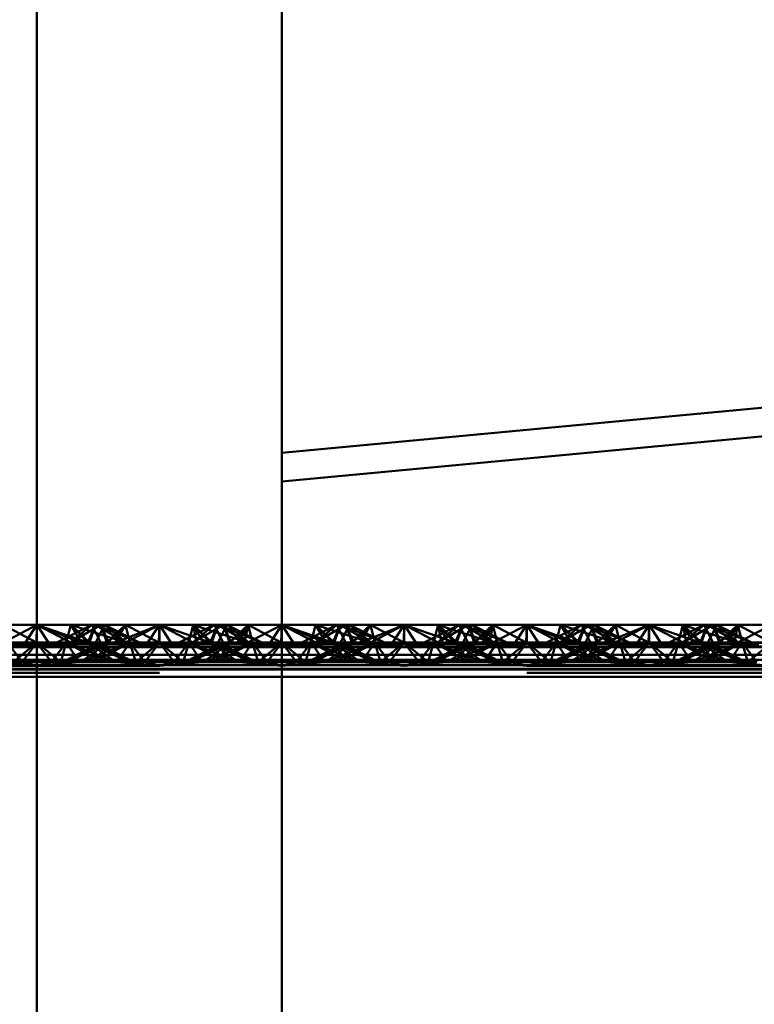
# Paper-space layout 'Layout1' of a CAD drawing. Extents: x -2 to 1033, y -36 to 596.
# Tile 254 of 256: x 372.97 to 374.47, y 506.41 to 508.42. Entities that reach past the tile are written whole.
import ezdxf

# ---------------------------------------------------------------- set-up
doc = ezdxf.new("R2010")
doc.units = 0
doc.linetypes.add('ACAD_ISO02W100', pattern=[15, 12, -3])
doc.linetypes.add('ACAD_ISO04W100', pattern=[30.5, 24, -3, 0.5, -3])
doc.layers.add('SS_PLECHY', color=7, linetype='CONTINUOUS', lineweight=50, true_color=0xb47846)
doc.layers.add('SS_ZEBRIK KOŠ', color=75, linetype='CONTINUOUS', lineweight=50)
doc.layers.add('SS_ZEBRIKY', color=24, linetype='CONTINUOUS', lineweight=50)

psp = doc.layouts.get("Layout1")

# ---------------------------------------------------------------- linework, layer by layer
at = {"layer": 'SS_PLECHY', "color": 5, "linetype": 'Continuous', "ltscale": 0.25}
for p, q in [((377.0063, 507.8695), (373.5063, 507.5401)), ((373.5063, 507.4814), (377.0063, 507.8108))]:
    psp.add_line(p, q, dxfattribs=at)
at = {"layer": 'SS_ZEBRIK KOŠ', "color": 7, "linetype": 'ACAD_ISO04W100', "ltscale": 0.25}
psp.add_line((373.0063, 420.885), (373.0063, 546.985), dxfattribs=at)
at = {"layer": 'SS_ZEBRIK KOŠ', "color": 1, "linetype": 'Continuous', "ltscale": 0.25}
psp.add_line((373.5063, 420.885), (373.5063, 546.985), dxfattribs=at)
at = {"layer": 'SS_ZEBRIKY', "color": 3, "linetype": 'ACAD_ISO02W100', "ltscale": 0.25}
for p, q in [((372.9296, 507.1488), (373.0063, 507.1888)), ((372.9374, 507.1888), (373.0053, 507.153)), ((373.0063, 507.1888), (372.9374, 507.1888)), ((372.9803, 507.1488), (373.0063, 507.1888)), ((373.0063, 507.1888), (373.0053, 507.153)), ((373.0324, 507.1488), (373.0063, 507.1888)), ((373.0063, 507.1888), (373.083, 507.1488)), ((373.0063, 507.1888), (373.0966, 507.1522)), ((373.1099, 507.153), (373.0063, 507.1888)), ((373.0753, 507.1888), (373.0063, 507.1888)), ((373.0063, 507.1888), (373.0063, 507.153)), ((373.1184, 507.1888), (373.0469, 507.153)), ((373.0663, 507.153), (373.0753, 507.1888)), ((373.1369, 507.1888), (373.0743, 507.153)), ((373.0743, 507.153), (373.1184, 507.1888)), ((373.0748, 507.153), (373.1369, 507.1888)), ((373.0748, 507.153), (373.1184, 507.1888)), ((373.0753, 507.1888), (373.0966, 507.1522)), ((373.1099, 507.153), (373.0753, 507.1888)), ((373.0753, 507.1888), (373.1134, 507.153)), ((373.0753, 507.1888), (373.1869, 507.153)), ((373.1258, 507.1888), (373.0753, 507.1888)), ((373.1103, 507.153), (373.1258, 507.1888)), ((373.1258, 507.1888), (373.1134, 507.153)), ((373.1184, 507.1888), (373.1313, 507.163)), ((373.1869, 507.153), (373.1258, 507.1888)), ((373.1258, 507.1888), (373.1889, 507.153)), ((373.2158, 507.153), (373.1258, 507.1888)), ((373.1442, 507.1888), (373.1258, 507.1888)), ((373.1263, 507.153), (373.1442, 507.1888)), ((373.1493, 507.153), (373.1369, 507.1888)), ((373.1401, 507.1806), (373.1369, 507.1888)), ((373.1403, 507.181), (373.1369, 507.1888)), ((373.1524, 507.153), (373.1369, 507.1888)), ((373.1442, 507.1888), (373.1889, 507.153)), ((373.2158, 507.153), (373.1442, 507.1888)), ((373.1874, 507.1888), (373.1442, 507.1888)), ((373.1493, 507.153), (373.1874, 507.1888)), ((373.1661, 507.1522), (373.2563, 507.1888)), ((373.1661, 507.1522), (373.1874, 507.1888)), ((373.1874, 507.1888), (373.1728, 507.1745)), ((373.1796, 507.1488), (373.2563, 507.1888)), ((373.1963, 507.153), (373.1874, 507.1888)), ((373.1936, 507.1641), (373.1874, 507.1888)), ((373.2553, 507.153), (373.1874, 507.1888)), ((373.2563, 507.1888), (373.1874, 507.1888)), ((373.2563, 507.1888), (373.2303, 507.1488)), ((373.2553, 507.153), (373.2563, 507.1888)), ((373.2824, 507.1488), (373.2563, 507.1888)), ((373.2563, 507.1888), (373.333, 507.1488)), ((373.2563, 507.1888), (373.3226, 507.1659)), ((373.3253, 507.1888), (373.2563, 507.1888)), ((373.2563, 507.1888), (373.2563, 507.153)), ((373.3684, 507.1888), (373.2969, 507.153)), ((373.3253, 507.1888), (373.3163, 507.153)), ((373.3869, 507.1888), (373.3243, 507.153)), ((373.3243, 507.153), (373.3684, 507.1888)), ((373.3869, 507.1888), (373.3248, 507.153)), ((373.3248, 507.153), (373.3684, 507.1888)), ((373.3253, 507.1888), (373.333, 507.1488)), ((373.3253, 507.1888), (373.3466, 507.1522)), ((373.3253, 507.1888), (373.3393, 507.1743)), ((373.3253, 507.1888), (373.3634, 507.153)), ((373.3253, 507.1888), (373.3516, 507.1804)), ((373.3684, 507.1888), (373.3253, 507.1888)), ((373.3758, 507.1888), (373.3603, 507.153)), ((373.3758, 507.1888), (373.3634, 507.153)), ((373.3684, 507.1888), (373.3863, 507.153)), ((373.3869, 507.1888), (373.3684, 507.1888)), ((373.3758, 507.1888), (373.3724, 507.181)), ((373.3758, 507.1888), (373.4369, 507.153)), ((373.3758, 507.1888), (373.4389, 507.153)), ((373.3758, 507.1888), (373.4658, 507.153)), ((373.3813, 507.163), (373.3942, 507.1888)), ((373.3993, 507.153), (373.3869, 507.1888)), ((373.3869, 507.1888), (373.401, 507.153)), ((373.3869, 507.1888), (373.4024, 507.153)), ((373.4374, 507.1888), (373.3869, 507.1888)), ((373.4389, 507.153), (373.3942, 507.1888)), ((373.4658, 507.153), (373.3942, 507.1888)), ((373.3993, 507.153), (373.4374, 507.1888)), ((373.4374, 507.1888), (373.401, 507.153)), ((373.4161, 507.1522), (373.4374, 507.1888)), ((373.4296, 507.1488), (373.5063, 507.1888)), ((373.4296, 507.1488), (373.4374, 507.1888)), ((373.4374, 507.1888), (373.4463, 507.153)), ((373.4374, 507.1888), (373.5053, 507.153)), ((373.5063, 507.1888), (373.4374, 507.1888)), ((373.5063, 507.1888), (373.4803, 507.1488)), ((373.5063, 507.1888), (373.5053, 507.153)), ((373.5063, 507.1888), (373.6099, 507.153)), ((373.6184, 507.1888), (373.5469, 507.153)), ((373.5663, 507.153), (373.5753, 507.1888)), ((373.5743, 507.153), (373.6369, 507.1888)), ((373.5743, 507.153), (373.6184, 507.1888)), ((373.5748, 507.153), (373.6369, 507.1888)), ((373.5748, 507.153), (373.6184, 507.1888)), ((373.6099, 507.153), (373.5753, 507.1888)), ((373.6869, 507.153), (373.5753, 507.1888)), ((373.6103, 507.153), (373.6258, 507.1888)), ((373.6184, 507.1888), (373.6313, 507.163)), ((373.6869, 507.153), (373.6258, 507.1888)), ((373.7158, 507.153), (373.6258, 507.1888)), ((373.6263, 507.153), (373.6442, 507.1888)), ((373.6493, 507.153), (373.6369, 507.1888)), ((373.6401, 507.1806), (373.6369, 507.1888)), ((373.6524, 507.153), (373.6369, 507.1888)), ((373.6369, 507.1888), (373.6403, 507.181)), ((373.6493, 507.153), (373.6874, 507.1888)), ((373.6661, 507.1522), (373.7563, 507.1888)), ((373.6661, 507.1522), (373.6874, 507.1888)), ((373.6796, 507.1488), (373.7563, 507.1888)), ((373.6936, 507.1641), (373.6874, 507.1888)), ((373.6963, 507.153), (373.6874, 507.1888)), ((373.7563, 507.1888), (373.7303, 507.1488)), ((373.7563, 507.1888), (373.7824, 507.1488)), ((373.7563, 507.1888), (373.833, 507.1488)), ((373.7563, 507.1888), (373.7563, 507.153)), ((373.8253, 507.1888), (373.8163, 507.153)), ((373.8869, 507.1888), (373.8248, 507.153)), ((373.8248, 507.153), (373.8684, 507.1888)), ((373.8253, 507.1888), (373.833, 507.1488)), ((373.8253, 507.1888), (373.8466, 507.1522)), ((373.8253, 507.1888), (373.8634, 507.153)), ((373.8758, 507.1888), (373.8603, 507.153)), ((373.8758, 507.1888), (373.8634, 507.153)), ((373.8684, 507.1888), (373.8863, 507.153)), ((373.8758, 507.1888), (373.8724, 507.181)), ((373.8758, 507.1888), (373.9369, 507.153)), ((373.8758, 507.1888), (373.9389, 507.153)), ((373.8758, 507.1888), (373.9658, 507.153)), ((373.8813, 507.163), (373.8942, 507.1888)), ((373.8869, 507.1888), (373.901, 507.153)), ((373.8869, 507.1888), (373.9024, 507.153)), ((373.9389, 507.153), (373.8942, 507.1888)), ((373.9658, 507.153), (373.8942, 507.1888)), ((373.9374, 507.1888), (373.901, 507.153)), ((373.9374, 507.1888), (373.9463, 507.153)), ((373.9374, 507.1888), (374.0053, 507.153)), ((374.0063, 507.1888), (374.0053, 507.153)), ((374.0063, 507.1888), (374.1099, 507.153)), ((374.0063, 507.1888), (374.0063, 507.153)), ((374.1184, 507.1888), (374.0469, 507.153)), ((374.0663, 507.153), (374.0753, 507.1888)), ((374.0743, 507.153), (374.1369, 507.1888)), ((374.0743, 507.153), (374.1184, 507.1888)), ((374.0748, 507.153), (374.1369, 507.1888)), ((374.0748, 507.153), (374.1184, 507.1888)), ((374.1099, 507.153), (374.0753, 507.1888)), ((374.1869, 507.153), (374.0753, 507.1888)), ((374.1103, 507.153), (374.1258, 507.1888)), ((374.1184, 507.1888), (374.1313, 507.163)), ((374.1869, 507.153), (374.1258, 507.1888)), ((374.2158, 507.153), (374.1258, 507.1888)), ((374.1263, 507.153), (374.1442, 507.1888)), ((374.1493, 507.153), (374.1369, 507.1888)), ((374.1401, 507.1806), (374.1369, 507.1888)), ((374.1524, 507.153), (374.1369, 507.1888)), ((374.1369, 507.1888), (374.1403, 507.181)), ((374.1493, 507.153), (374.1874, 507.1888)), ((374.1661, 507.1522), (374.2563, 507.1888)), ((374.1661, 507.1522), (374.1874, 507.1888)), ((374.1796, 507.1488), (374.2563, 507.1888)), ((374.1963, 507.153), (374.1874, 507.1888)), ((374.1936, 507.1641), (374.1874, 507.1888)), ((374.2563, 507.1888), (374.2303, 507.1488)), ((374.2563, 507.1888), (374.2824, 507.1488)), ((374.2563, 507.1888), (374.333, 507.1488)), ((374.2563, 507.1888), (374.2563, 507.153)), ((374.3253, 507.1888), (374.3163, 507.153)), ((374.3869, 507.1888), (374.3248, 507.153)), ((374.3248, 507.153), (374.3684, 507.1888)), ((374.3253, 507.1888), (374.333, 507.1488)), ((374.3253, 507.1888), (374.3466, 507.1522)), ((374.3253, 507.1888), (374.3634, 507.153)), ((374.3758, 507.1888), (374.3603, 507.153)), ((374.3758, 507.1888), (374.3634, 507.153)), ((374.3684, 507.1888), (374.3863, 507.153)), ((374.3758, 507.1888), (374.3724, 507.181)), ((374.3758, 507.1888), (374.4369, 507.153)), ((374.3758, 507.1888), (374.4389, 507.153)), ((374.3758, 507.1888), (374.4658, 507.153)), ((374.3813, 507.163), (374.3942, 507.1888)), ((374.3869, 507.1888), (374.401, 507.153)), ((374.3869, 507.1888), (374.4024, 507.153)), ((374.4389, 507.153), (374.3942, 507.1888)), ((374.4658, 507.153), (374.3942, 507.1888)), ((374.4374, 507.1888), (374.401, 507.153)), ((374.4374, 507.1888), (374.4463, 507.153)), ((374.4374, 507.1888), (374.5053, 507.153)), ((373.151, 507.153), (373.1401, 507.1806)), ((373.1524, 507.153), (373.1403, 507.181)), ((373.1728, 507.1745), (373.151, 507.153)), ((373.3226, 507.1659), (373.3599, 507.153)), ((373.3393, 507.1743), (373.3599, 507.153)), ((373.3516, 507.1804), (373.3767, 507.1723)), ((373.3724, 507.181), (373.3603, 507.153)), ((373.3767, 507.1723), (373.4369, 507.153)), ((373.651, 507.153), (373.6401, 507.1806)), ((373.6403, 507.181), (373.6524, 507.153)), ((373.6728, 507.1745), (373.651, 507.153)), ((373.8226, 507.1659), (373.8599, 507.153)), ((373.8393, 507.1743), (373.8599, 507.153)), ((373.8516, 507.1804), (373.8767, 507.1723)), ((373.8724, 507.181), (373.8603, 507.153)), ((373.8767, 507.1723), (373.9369, 507.153)), ((374.151, 507.153), (374.1401, 507.1806)), ((374.1403, 507.181), (374.1524, 507.153)), ((374.151, 507.153), (374.1728, 507.1745)), ((374.3226, 507.1659), (374.3599, 507.153)), ((374.3393, 507.1743), (374.3599, 507.153)), ((374.3516, 507.1804), (374.3767, 507.1723)), ((374.3724, 507.181), (374.3603, 507.153)), ((374.3767, 507.1723), (374.4369, 507.153)), ((372.4161, 507.1522), (373.5966, 507.1522)), ((372.9296, 507.1488), (373.0063, 507.1435)), ((372.9296, 507.1488), (372.9803, 507.1488)), ((372.9463, 507.153), (372.9764, 507.113)), ((373.0063, 507.153), (372.9463, 507.153)), ((373.0063, 507.153), (372.9579, 507.113)), ((372.9764, 507.113), (373.0063, 507.153)), ((373.0063, 507.1435), (372.9803, 507.1488)), ((372.9803, 507.1488), (373.0324, 507.1488)), ((373.0363, 507.113), (373.0063, 507.153)), ((373.0548, 507.113), (373.0063, 507.153)), ((373.0663, 507.153), (373.0063, 507.153)), ((373.0063, 507.1435), (373.083, 507.1488)), ((373.0063, 507.1435), (373.0324, 507.1488)), ((373.0324, 507.1488), (373.083, 507.1488)), ((373.0363, 507.113), (373.0663, 507.153)), ((373.0548, 507.113), (373.0663, 507.153)), ((373.0583, 507.113), (373.1524, 507.153)), ((373.1313, 507.1505), (373.0583, 507.113)), ((373.0663, 507.153), (373.0935, 507.113)), ((373.1403, 507.113), (373.0663, 507.153)), ((373.0663, 507.153), (373.1679, 507.113)), ((373.1103, 507.153), (373.0663, 507.153)), ((373.0683, 507.113), (373.1524, 507.153)), ((373.0683, 507.113), (373.1363, 507.153)), ((373.083, 507.1488), (373.0966, 507.1522)), ((373.083, 507.1488), (373.4296, 507.1488)), ((373.0948, 507.113), (373.1413, 507.1453)), ((373.0966, 507.1522), (373.1134, 507.153)), ((373.1403, 507.113), (373.1103, 507.153)), ((373.1103, 507.153), (373.1679, 507.113)), ((373.1944, 507.113), (373.1103, 507.153)), ((373.1103, 507.153), (373.2043, 507.113)), ((373.1134, 507.153), (373.1103, 507.153)), ((373.3993, 507.153), (373.1134, 507.153)), ((373.1224, 507.113), (373.1963, 507.153)), ((373.1224, 507.113), (373.1524, 507.153)), ((373.1944, 507.113), (373.1263, 507.153)), ((373.2043, 507.113), (373.1263, 507.153)), ((373.1313, 507.163), (373.1363, 507.153)), ((373.1363, 507.153), (373.1313, 507.1505)), ((373.1413, 507.1453), (373.1524, 507.153)), ((373.1493, 507.153), (373.1661, 507.1522)), ((373.1568, 507.1374), (373.1963, 507.153)), ((373.1661, 507.1522), (373.1796, 507.1488)), ((373.1783, 507.1264), (373.1963, 507.153)), ((373.1796, 507.1488), (373.2563, 507.1435)), ((373.1963, 507.153), (373.1936, 507.1641)), ((373.2079, 507.113), (373.1963, 507.153)), ((373.1963, 507.153), (373.2264, 507.113)), ((373.2079, 507.113), (373.2563, 507.153)), ((373.2563, 507.153), (373.2264, 507.113)), ((373.2303, 507.1488), (373.2563, 507.1435)), ((373.2563, 507.153), (373.2863, 507.113)), ((373.2563, 507.153), (373.3048, 507.113)), ((373.2563, 507.1435), (373.333, 507.1488)), ((373.2563, 507.1435), (373.2824, 507.1488)), ((373.2863, 507.113), (373.3163, 507.153)), ((373.3163, 507.153), (373.3048, 507.113)), ((373.3083, 507.113), (373.4024, 507.153)), ((373.3863, 507.153), (373.3083, 507.113)), ((373.3191, 507.1641), (373.3163, 507.153)), ((373.3163, 507.153), (373.3344, 507.1264)), ((373.3163, 507.153), (373.3903, 507.113)), ((373.3163, 507.153), (373.3559, 507.1374)), ((373.4024, 507.153), (373.3183, 507.113)), ((373.3863, 507.153), (373.3183, 507.113)), ((373.333, 507.1488), (373.3466, 507.1522)), ((373.3448, 507.113), (373.4463, 507.153)), ((373.3448, 507.113), (373.4024, 507.153)), ((373.3634, 507.153), (373.3466, 507.1522)), ((373.3603, 507.153), (373.3903, 507.113)), ((373.3603, 507.153), (373.3713, 507.1453)), ((373.3603, 507.153), (373.4444, 507.113)), ((373.3745, 507.147), (373.3603, 507.153)), ((373.3713, 507.1453), (373.4179, 507.113)), ((373.4463, 507.153), (373.3724, 507.113)), ((373.4024, 507.153), (373.3724, 507.113)), ((373.4543, 507.113), (373.3745, 507.147)), ((373.3763, 507.153), (373.3813, 507.163)), ((373.3763, 507.153), (373.4444, 507.113)), ((373.3813, 507.1505), (373.3763, 507.153)), ((373.4543, 507.113), (373.3813, 507.1505)), ((373.4161, 507.1522), (373.3993, 507.153)), ((373.4024, 507.153), (373.3993, 507.153)), ((373.4463, 507.153), (373.4024, 507.153)), ((373.4161, 507.1522), (373.4296, 507.1488)), ((373.4192, 507.113), (373.4463, 507.153)), ((373.4296, 507.1488), (373.5063, 507.1435)), ((373.4296, 507.1488), (373.4803, 507.1488)), ((373.4463, 507.153), (373.4579, 507.113)), ((373.4463, 507.153), (373.4764, 507.113)), ((373.5063, 507.153), (373.4463, 507.153)), ((373.5063, 507.153), (373.4579, 507.113)), ((373.4764, 507.113), (373.5063, 507.153)), ((373.4803, 507.1488), (373.5063, 507.1435)), ((373.4803, 507.1488), (373.5063, 507.1488)), ((373.5363, 507.113), (373.5063, 507.153)), ((373.5548, 507.113), (373.5063, 507.153)), ((373.5663, 507.153), (373.5063, 507.153)), ((373.5363, 507.113), (373.5663, 507.153)), ((373.5548, 507.113), (373.5663, 507.153)), ((373.6524, 507.153), (373.5583, 507.113)), ((373.6313, 507.1505), (373.5583, 507.113)), ((373.5663, 507.153), (373.5935, 507.113)), ((373.6403, 507.113), (373.5663, 507.153)), ((373.5663, 507.153), (373.6679, 507.113)), ((373.6103, 507.153), (373.5663, 507.153)), ((373.5683, 507.113), (373.6524, 507.153)), ((373.5683, 507.113), (373.6363, 507.153)), ((373.5948, 507.113), (373.6413, 507.1453)), ((373.6403, 507.113), (373.6103, 507.153)), ((373.6103, 507.153), (373.6679, 507.113)), ((373.6944, 507.113), (373.6103, 507.153)), ((373.6103, 507.153), (373.7043, 507.113)), ((373.6134, 507.153), (373.6103, 507.153)), ((373.6224, 507.113), (373.6963, 507.153)), ((373.6224, 507.113), (373.6524, 507.153)), ((373.6944, 507.113), (373.6263, 507.153)), ((373.7043, 507.113), (373.6263, 507.153)), ((373.6313, 507.163), (373.6363, 507.153)), ((373.6363, 507.153), (373.6313, 507.1505)), ((373.6413, 507.1453), (373.6524, 507.153)), ((373.6493, 507.153), (373.6661, 507.1522)), ((373.6568, 507.1374), (373.6963, 507.153)), ((373.6661, 507.1522), (373.6796, 507.1488)), ((373.6692, 507.113), (373.6963, 507.153)), ((373.6796, 507.1488), (373.7563, 507.1435)), ((373.6963, 507.153), (373.6936, 507.1641)), ((373.7079, 507.113), (373.6963, 507.153)), ((373.6963, 507.153), (373.7264, 507.113)), ((373.7079, 507.113), (373.7563, 507.153)), ((373.7563, 507.153), (373.7264, 507.113)), ((373.7303, 507.1488), (373.7563, 507.1435)), ((373.7563, 507.153), (373.7863, 507.113)), ((373.7563, 507.153), (373.8048, 507.113)), ((373.7563, 507.1435), (373.833, 507.1488)), ((373.7824, 507.1488), (373.7563, 507.1435)), ((373.8163, 507.153), (373.7863, 507.113)), ((373.8163, 507.153), (373.8048, 507.113)), ((373.8083, 507.113), (373.9024, 507.153)), ((373.8863, 507.153), (373.8083, 507.113)), ((373.8191, 507.1641), (373.8163, 507.153)), ((373.8163, 507.153), (373.8344, 507.1264)), ((373.8163, 507.153), (373.8903, 507.113)), ((373.8163, 507.153), (373.8559, 507.1374)), ((373.9024, 507.153), (373.8183, 507.113)), ((373.8863, 507.153), (373.8183, 507.113)), ((373.833, 507.1488), (373.8466, 507.1522)), ((373.8448, 507.113), (373.9463, 507.153)), ((373.8448, 507.113), (373.9024, 507.153)), ((373.8634, 507.153), (373.8466, 507.1522)), ((373.8603, 507.153), (373.8903, 507.113)), ((373.8603, 507.153), (373.8713, 507.1453)), ((373.8603, 507.153), (373.9444, 507.113)), ((373.8745, 507.147), (373.8603, 507.153)), ((373.8713, 507.1453), (373.9179, 507.113)), ((373.9463, 507.153), (373.8724, 507.113)), ((373.9024, 507.153), (373.8724, 507.113)), ((373.9543, 507.113), (373.8745, 507.147)), ((373.8763, 507.153), (373.8813, 507.163)), ((373.8763, 507.153), (373.9444, 507.113)), ((373.8813, 507.1505), (373.8763, 507.153)), ((373.9543, 507.113), (373.8813, 507.1505)), ((373.9024, 507.153), (373.8993, 507.153)), ((373.9463, 507.153), (373.9024, 507.153)), ((373.9161, 507.1522), (374.0966, 507.1522)), ((373.9463, 507.153), (373.9192, 507.113)), ((373.9463, 507.153), (373.9579, 507.113)), ((373.9463, 507.153), (373.9764, 507.113)), ((374.0063, 507.153), (373.9463, 507.153)), ((374.0063, 507.153), (373.9579, 507.113)), ((373.9764, 507.113), (374.0063, 507.153)), ((374.0063, 507.153), (374.0363, 507.113)), ((374.0063, 507.153), (374.0548, 507.113)), ((374.0663, 507.153), (374.0063, 507.153)), ((374.0363, 507.113), (374.0663, 507.153)), ((374.0548, 507.113), (374.0663, 507.153)), ((374.1524, 507.153), (374.0583, 507.113)), ((374.1313, 507.1505), (374.0583, 507.113)), ((374.0663, 507.153), (374.0935, 507.113)), ((374.1403, 507.113), (374.0663, 507.153)), ((374.0663, 507.153), (374.1679, 507.113)), ((374.1103, 507.153), (374.0663, 507.153)), ((374.0683, 507.113), (374.1524, 507.153)), ((374.1363, 507.153), (374.0683, 507.113)), ((374.0948, 507.113), (374.1413, 507.1453)), ((374.1403, 507.113), (374.1103, 507.153)), ((374.1103, 507.153), (374.1679, 507.113)), ((374.1944, 507.113), (374.1103, 507.153)), ((374.1103, 507.153), (374.2043, 507.113)), ((374.1134, 507.153), (374.1103, 507.153)), ((374.1224, 507.113), (374.1963, 507.153)), ((374.1224, 507.113), (374.1524, 507.153)), ((374.1944, 507.113), (374.1263, 507.153)), ((374.2043, 507.113), (374.1263, 507.153)), ((374.1313, 507.163), (374.1363, 507.153)), ((374.1363, 507.153), (374.1313, 507.1505)), ((374.1413, 507.1453), (374.1524, 507.153)), ((374.1493, 507.153), (374.1661, 507.1522)), ((374.1568, 507.1374), (374.1963, 507.153)), ((374.1661, 507.1522), (374.1796, 507.1488)), ((374.1783, 507.1264), (374.1963, 507.153)), ((374.1796, 507.1488), (374.2563, 507.1435)), ((374.1963, 507.153), (374.1936, 507.1641)), ((374.2079, 507.113), (374.1963, 507.153)), ((374.1963, 507.153), (374.2264, 507.113)), ((374.2079, 507.113), (374.2563, 507.153)), ((374.2563, 507.153), (374.2264, 507.113)), ((374.2303, 507.1488), (374.2563, 507.1435)), ((374.2563, 507.153), (374.2863, 507.113)), ((374.2563, 507.153), (374.3048, 507.113)), ((374.2563, 507.1435), (374.333, 507.1488)), ((374.2824, 507.1488), (374.2563, 507.1435)), ((374.3163, 507.153), (374.2863, 507.113)), ((374.3163, 507.153), (374.3048, 507.113)), ((374.3083, 507.113), (374.4024, 507.153)), ((374.3863, 507.153), (374.3083, 507.113)), ((374.3191, 507.1641), (374.3163, 507.153)), ((374.3163, 507.153), (374.3344, 507.1264)), ((374.3163, 507.153), (374.3903, 507.113)), ((374.3163, 507.153), (374.3559, 507.1374)), ((374.4024, 507.153), (374.3183, 507.113)), ((374.3863, 507.153), (374.3183, 507.113)), ((374.333, 507.1488), (374.3466, 507.1522)), ((374.3448, 507.113), (374.4463, 507.153)), ((374.3448, 507.113), (374.4024, 507.153)), ((374.3634, 507.153), (374.3466, 507.1522)), ((374.3603, 507.153), (374.3903, 507.113)), ((374.3603, 507.153), (374.3713, 507.1453)), ((374.3603, 507.153), (374.4444, 507.113)), ((374.3745, 507.147), (374.3603, 507.153)), ((374.3713, 507.1453), (374.4179, 507.113)), ((374.4463, 507.153), (374.3724, 507.113)), ((374.4024, 507.153), (374.3724, 507.113)), ((374.4543, 507.113), (374.3745, 507.147)), ((374.3763, 507.153), (374.3813, 507.163)), ((374.3763, 507.153), (374.4444, 507.113)), ((374.3813, 507.1505), (374.3763, 507.153)), ((374.4543, 507.113), (374.3813, 507.1505)), ((374.4024, 507.153), (374.3993, 507.153)), ((374.4463, 507.153), (374.4024, 507.153)), ((374.4161, 507.1522), (374.5966, 507.1522)), ((374.4463, 507.153), (374.4192, 507.113)), ((374.4463, 507.153), (374.4579, 507.113)), ((374.4463, 507.153), (374.4764, 507.113)), ((374.5063, 507.153), (374.4463, 507.153)), ((374.5063, 507.153), (374.4579, 507.113)), ((373.5063, 507.1435), (372.5063, 507.1435)), ((372.5063, 507.1279), (373.5063, 507.1279)), ((373.0948, 507.113), (373.1568, 507.1374)), ((373.1692, 507.113), (373.1783, 507.1264)), ((373.3344, 507.1264), (373.3435, 507.113)), ((373.3559, 507.1374), (373.4179, 507.113)), ((373.5948, 507.113), (373.6568, 507.1374)), ((373.8344, 507.1264), (373.8435, 507.113)), ((373.8559, 507.1374), (373.9179, 507.113)), ((374.0948, 507.113), (374.1568, 507.1374)), ((374.1692, 507.113), (374.1783, 507.1264)), ((374.3344, 507.1264), (374.3435, 507.113)), ((374.3559, 507.1374), (374.4179, 507.113)), ((369.0063, 507.118), (377.0063, 507.118)), ((377.0063, 507.1054), (369.0063, 507.1054)), ((372.5063, 507.1069), (373.5063, 507.1069)), ((372.9192, 507.113), (373.0063, 507.1054)), ((372.9192, 507.113), (372.9764, 507.113)), ((373.0063, 507.1054), (372.9764, 507.113)), ((372.9764, 507.113), (373.0363, 507.113)), ((373.0063, 507.1054), (373.0935, 507.113)), ((373.0063, 507.1054), (373.0363, 507.113)), ((373.0363, 507.113), (373.0935, 507.113)), ((373.0935, 507.113), (373.4192, 507.113)), ((373.2563, 507.1054), (373.1692, 507.113)), ((373.2264, 507.113), (373.2563, 507.1054)), ((373.2563, 507.1054), (373.3435, 507.113)), ((373.2863, 507.113), (373.2563, 507.1054)), ((373.4192, 507.113), (373.5063, 507.1054)), ((373.4192, 507.113), (373.4764, 507.113)), ((373.4764, 507.113), (373.5063, 507.1054)), ((373.4764, 507.113), (373.5363, 507.113)), ((373.5935, 507.113), (373.5063, 507.1054)), ((373.5063, 507.1054), (373.5363, 507.113)), ((373.5363, 507.113), (373.5935, 507.113)), ((373.5935, 507.113), (373.9192, 507.113)), ((373.7563, 507.1054), (373.6692, 507.113)), ((373.7264, 507.113), (373.7563, 507.1054)), ((373.7563, 507.1054), (373.8435, 507.113)), ((373.7863, 507.113), (373.7563, 507.1054)), ((373.9192, 507.113), (374.0063, 507.1054)), ((373.9192, 507.113), (373.9764, 507.113)), ((373.9764, 507.113), (374.0063, 507.1054)), ((373.9764, 507.113), (374.0363, 507.113)), ((374.0935, 507.113), (374.0063, 507.1054)), ((374.0063, 507.1054), (374.0363, 507.113)), ((374.0363, 507.113), (374.0935, 507.113)), ((374.0935, 507.113), (374.4192, 507.113)), ((374.2563, 507.1054), (374.1692, 507.113)), ((374.2264, 507.113), (374.2563, 507.1054)), ((374.2563, 507.1054), (374.3435, 507.113)), ((374.2863, 507.113), (374.2563, 507.1054)), ((374.4192, 507.113), (374.5063, 507.1054)), ((374.4192, 507.113), (374.4764, 507.113)), ((369.0063, 507.099), (377.0063, 507.099)), ((369.0063, 507.098), (377.0063, 507.098)), ((377.0063, 507.0913), (369.0063, 507.0913)), ((373.5063, 507.083), (372.5063, 507.083))]:
    psp.add_line(p, q, dxfattribs=at)
at = {"layer": 'SS_ZEBRIKY', "color": 7, "linetype": 'Continuous', "ltscale": 0.25}
for p, q in [((373.5324, 507.1488), (373.5063, 507.1888)), ((373.5063, 507.1888), (373.583, 507.1488)), ((373.5063, 507.1888), (373.5966, 507.1522)), ((373.5753, 507.1888), (373.5063, 507.1888)), ((373.5753, 507.1888), (373.5966, 507.1522)), ((373.5753, 507.1888), (373.6134, 507.153)), ((373.6258, 507.1888), (373.5753, 507.1888)), ((373.6258, 507.1888), (373.6134, 507.153)), ((373.6258, 507.1888), (373.6889, 507.153)), ((373.6442, 507.1888), (373.6258, 507.1888)), ((373.6442, 507.1888), (373.6889, 507.153)), ((373.7158, 507.153), (373.6442, 507.1888)), ((373.6874, 507.1888), (373.6442, 507.1888)), ((373.6874, 507.1888), (373.6728, 507.1745)), ((373.7553, 507.153), (373.6874, 507.1888)), ((373.7563, 507.1888), (373.6874, 507.1888)), ((373.7553, 507.153), (373.7563, 507.1888)), ((373.7563, 507.1888), (373.8226, 507.1659)), ((373.8253, 507.1888), (373.7563, 507.1888)), ((373.8684, 507.1888), (373.7969, 507.153)), ((373.8869, 507.1888), (373.8243, 507.153)), ((373.8243, 507.153), (373.8684, 507.1888)), ((373.8253, 507.1888), (373.8393, 507.1743)), ((373.8253, 507.1888), (373.8516, 507.1804)), ((373.8684, 507.1888), (373.8253, 507.1888)), ((373.8869, 507.1888), (373.8684, 507.1888)), ((373.8993, 507.153), (373.8869, 507.1888)), ((373.9374, 507.1888), (373.8869, 507.1888)), ((373.8993, 507.153), (373.9374, 507.1888)), ((373.9161, 507.1522), (373.9374, 507.1888)), ((373.9296, 507.1488), (374.0063, 507.1888)), ((373.9374, 507.1888), (373.9296, 507.1488)), ((374.0063, 507.1888), (373.9374, 507.1888)), ((374.0063, 507.1888), (373.9803, 507.1488)), ((374.0324, 507.1488), (374.0063, 507.1888)), ((374.0063, 507.1888), (374.083, 507.1488)), ((374.0063, 507.1888), (374.0966, 507.1522)), ((374.0753, 507.1888), (374.0063, 507.1888)), ((374.0753, 507.1888), (374.0966, 507.1522)), ((374.0753, 507.1888), (374.1134, 507.153)), ((374.1258, 507.1888), (374.0753, 507.1888)), ((374.1258, 507.1888), (374.1134, 507.153)), ((374.1258, 507.1888), (374.1889, 507.153)), ((374.1442, 507.1888), (374.1258, 507.1888)), ((374.1442, 507.1888), (374.1889, 507.153)), ((374.2158, 507.153), (374.1442, 507.1888)), ((374.1874, 507.1888), (374.1442, 507.1888)), ((374.1728, 507.1745), (374.1874, 507.1888)), ((374.1874, 507.1888), (374.2553, 507.153)), ((374.2563, 507.1888), (374.1874, 507.1888)), ((374.2553, 507.153), (374.2563, 507.1888)), ((374.2563, 507.1888), (374.3226, 507.1659)), ((374.3253, 507.1888), (374.2563, 507.1888)), ((374.3684, 507.1888), (374.2969, 507.153)), ((374.3869, 507.1888), (374.3243, 507.153)), ((374.3243, 507.153), (374.3684, 507.1888)), ((374.3253, 507.1888), (374.3393, 507.1743)), ((374.3253, 507.1888), (374.3516, 507.1804)), ((374.3684, 507.1888), (374.3253, 507.1888)), ((374.3869, 507.1888), (374.3684, 507.1888)), ((374.3993, 507.153), (374.3869, 507.1888)), ((374.4374, 507.1888), (374.3869, 507.1888)), ((374.3993, 507.153), (374.4374, 507.1888)), ((374.4161, 507.1522), (374.4374, 507.1888)), ((374.4296, 507.1488), (374.5063, 507.1888)), ((374.4296, 507.1488), (374.4374, 507.1888)), ((374.5063, 507.1888), (374.4374, 507.1888)), ((373.5063, 507.1488), (373.5324, 507.1488)), ((373.583, 507.1488), (373.5063, 507.1435)), ((373.5063, 507.1435), (373.5324, 507.1488)), ((373.5324, 507.1488), (373.583, 507.1488)), ((373.5966, 507.1522), (373.583, 507.1488)), ((373.583, 507.1488), (373.9296, 507.1488)), ((373.6134, 507.153), (373.5966, 507.1522)), ((373.5966, 507.1522), (373.9161, 507.1522)), ((373.8993, 507.153), (373.6134, 507.153)), ((373.9161, 507.1522), (373.8993, 507.153)), ((373.9161, 507.1522), (373.9296, 507.1488)), ((373.9296, 507.1488), (374.0063, 507.1435)), ((373.9296, 507.1488), (373.9803, 507.1488)), ((373.9803, 507.1488), (374.0063, 507.1435)), ((373.9803, 507.1488), (374.0324, 507.1488)), ((374.0063, 507.1435), (374.083, 507.1488)), ((374.0063, 507.1435), (374.0324, 507.1488)), ((374.0324, 507.1488), (374.083, 507.1488)), ((374.083, 507.1488), (374.0966, 507.1522)), ((374.083, 507.1488), (374.4296, 507.1488)), ((374.0966, 507.1522), (374.1134, 507.153)), ((374.0966, 507.1522), (374.4161, 507.1522)), ((374.3993, 507.153), (374.1134, 507.153)), ((374.4161, 507.1522), (374.3993, 507.153)), ((374.4161, 507.1522), (374.4296, 507.1488)), ((374.4296, 507.1488), (374.5063, 507.1435)), ((374.4296, 507.1488), (374.4803, 507.1488)), ((377.0063, 507.1435), (373.5063, 507.1435)), ((373.5063, 507.1279), (377.0063, 507.1279)), ((373.5063, 507.1069), (377.0063, 507.1069)), ((377.0063, 507.083), (373.5063, 507.083))]:
    psp.add_line(p, q, dxfattribs=at)

doc.saveas('drawing.dxf')
